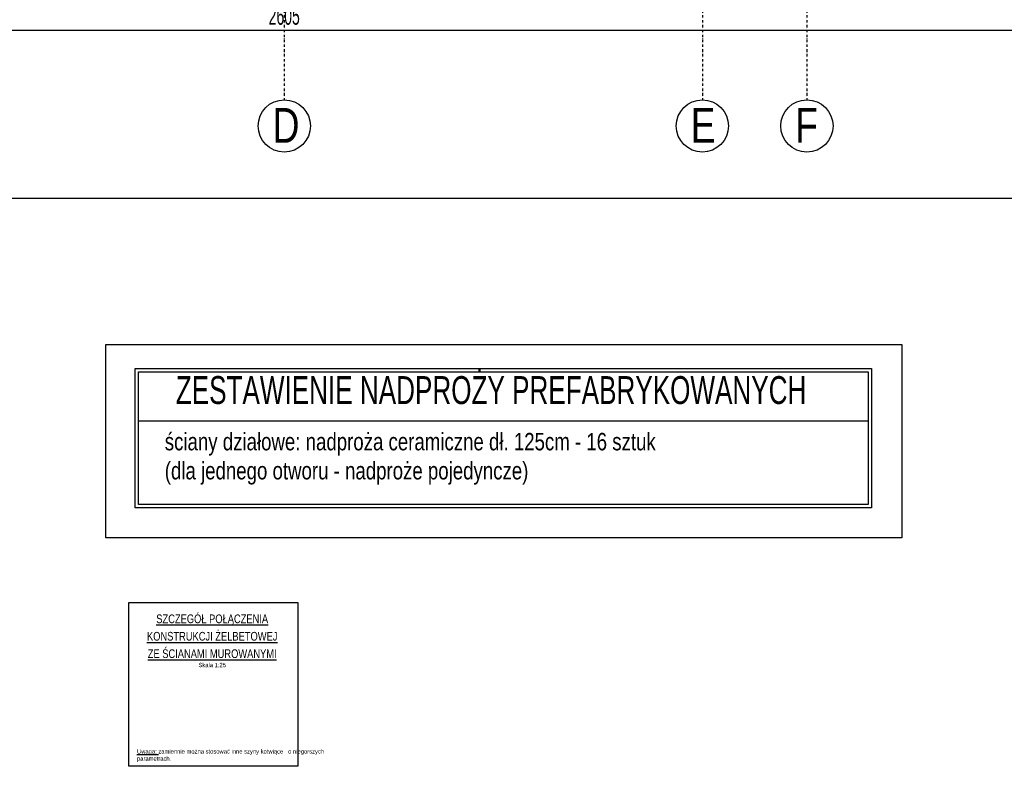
# Model space of a CAD drawing. Header units: millimetres. Extents: x 4959 to 18685, y -2779 to 1721.
# Tile 6 of 41: x 6372 to 7785, y -2349 to -1278. Entities that reach past the tile are written whole.
import ezdxf
from ezdxf.enums import TextEntityAlignment as Align

# ---------------------------------------------------------------- set-up
doc = ezdxf.new("R2010")
doc.units = ezdxf.units.MM
doc.header["$LTSCALE"] = 10
doc.linetypes.add('MO', pattern=[0.7, 0.35, -0.17, 0.01, -0.17])
doc.layers.add('BA_obw', color=230, linetype='Continuous', plot=False)
doc.layers.add('BZ_obw', color=230, linetype='Continuous', plot=False)
for name, color, linetype in [('BA_txg', 3, 'Continuous'), ('BA_wig', 3, 'Continuous'), ('BA_wym', 1, 'Continuous'), ('BD_osm', 1, 'MO'), ('BD_txs', 2, 'Continuous'), ('BD_wic', 1, 'Continuous'), ('BZ_sym', 7, 'Continuous'), ('BZ_txg', 3, 'Continuous'), ('BZ_txs', 2, 'Continuous')]:
    doc.layers.add(name, color=color, linetype=linetype)
doc.styles.add('BIKTG', font='bikromsw.shx', dxfattribs={"width": 0.8})
doc.styles.add('BIKTS', font='bikromsw.shx', dxfattribs={"width": 0.8})
doc.styles.add('BIKWYM', font='bikromsw.shx', dxfattribs={"width": 0.6})
doc.dimstyles.new('BA_KR_100_cm', dxfattribs={"dimtxt": 25, "dimasz": 1.666667, "dimexe": 24, "dimexo": 0, "dimgap": 0, "dimtad": 0, "dimdec": 1, "dimrnd": 0.5, "dimzin": 9, "dimdsep": 46, "dimtxsty": 'BIKWYM', "dimblk": 'WYM-KR', "dimcen": 0, "dimdle": 20, "dimclrd": 256, "dimclre": 256, "dimclrt": 2, "dimadec": 0, "dimazin": 0, "dimtfac": 0.033333, "dimtdec": 1, "dimtmove": 0, "dimatfit": 3, "dimldrblk": 'WYM-KR', "dimfxl": 25, "dimfxlon": 1, "dimtvp": 0.8, "dimtolj": 1, "dimarcsym": 0})

# ---------------------------------------------------------------- blocks, each defined once
blk = doc.blocks.new('eoprz')
blk = doc.blocks.new('WYM-KR')
at = {"linetype": 'ByBlock'}
blk.add_line((11.52, 0), (-11.52, 0), dxfattribs=at)
at = {"color": 7, "linetype": 'ByBlock'}
blk.add_line((6.24, 6.24), (-6.24, -6.24), dxfattribs=at)
blk = doc.blocks.new('*D152')
at = {"layer": 'BA_wym', "lineweight": -2}
for p, q in [((5449.4, -1252.6), (5449.4, -1316.6)), ((8054.4, -1252.6), (8054.4, -1316.6)), ((5451.1, -1292.6), (8052.8, -1292.6))]:
    blk.add_line(p, q, dxfattribs=at)
at = {"layer": 'Defpoints', "color": 0}
for p in [(5449.4, -927.1), (8054.4, -927.1), (8054.4, -1292.6)]:
    blk.add_point(p, dxfattribs=at)
at = {"layer": 'BA_wym', "lineweight": -2, "xscale": 1.666666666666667, "yscale": 1.666666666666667, "zscale": 1.666666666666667, "rotation": 180}
blk.add_blockref('WYM-KR', (5449.4, -1292.6), dxfattribs=at)
at = {"layer": 'BA_wym', "lineweight": -2, "xscale": 1.666666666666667, "yscale": 1.666666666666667, "zscale": 1.666666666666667}
blk.add_blockref('WYM-KR', (8054.4, -1292.6), dxfattribs=at)
at = {"layer": 'BA_wym', "color": 2, "insert": (6751.9, -1272.6), "char_height": 25, "attachment_point": 5, "style": 'BIKWYM'}
blk.add_mtext('\\A1;2605', dxfattribs=at)

msp = doc.modelspace()

# ---------------------------------------------------------------- linework, layer by layer
at = {"layer": 'BA_obw'}
for points in [[(4959.23, 1721.27), (8535.67, 1721.27), (8535.67, -1534.29), (4959.23, -1534.29)], [(6495.91, -1743.61), (7638.24, -1743.61), (7638.24, -2020.83), (6495.91, -2020.83)]]:
    msp.add_lwpolyline(points, close=True, dxfattribs=at)
at = {"layer": 'BA_wig', "color": 1}
for points in [[(6537.79, -1777.89), (7594.86, -1777.89), (7594.86, -1977.89), (6537.79, -1977.89)], [(6542.79, -1782.89), (7589.86, -1782.89), (7589.86, -1972.89), (6542.79, -1972.89)]]:
    msp.add_lwpolyline(points, close=True, dxfattribs=at)
msp.add_lwpolyline([(6542.79, -1852.89), (7589.86, -1852.89)], dxfattribs=at)
at = {"layer": 'BD_osm'}
for points in [[(6751.95, 1479.85), (6751.95, -1392.6)], [(7351.95, 1479.85), (7351.95, -1392.6)], [(7501.95, 1479.85), (7501.95, -1392.6)]]:
    msp.add_lwpolyline(points, dxfattribs=at)
at = {"layer": 'BD_wic'}
for centre in [(6751.95, -1430.1), (7351.95, -1430.1), (7501.95, -1430.1)]:
    msp.add_circle(centre, 37.5, dxfattribs=at)
at = {"layer": 'BZ_obw'}
msp.add_lwpolyline([(6528.73, -2113.47), (6771.27, -2113.47), (6771.27, -2348.55), (6528.73, -2348.55)], close=True, dxfattribs=at)

# ---------------------------------------------------------------- block references
at = {"layer": 'BZ_sym'}
ref = msp.add_blockref('eoprz', (6648.52, -2147.02, -43808.94), dxfattribs=dict(at, xscale=0.05, yscale=0.05, zscale=0.05, rotation=359.9999999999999))
ref.add_attrib('Nazwa', '%%USZCZEGÓŁ POŁĄCZENIA', dxfattribs={"layer": 'BZ_txg', "height": 12.5, "style": 'BIKTG', "width": 0.8}).set_placement((6648.52, -2137.02, -43808.94), align=Align.MIDDLE_CENTER)
ref = msp.add_blockref('eoprz', (6648.52, -2172.02, -43808.94), dxfattribs=dict(at, xscale=0.05, yscale=0.05, zscale=0.05, rotation=359.9999999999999))
ref.add_attrib('Nazwa', '%%uKONSTRUKCJI ŻELBETOWEJ', dxfattribs={"layer": 'BZ_txg', "height": 12.5, "style": 'BIKTG', "width": 0.8}).set_placement((6648.52, -2162.02, -43808.94), align=Align.MIDDLE_CENTER)
ref = msp.add_blockref('eoprz', (6648.52, -2197.02, -43808.94), dxfattribs=dict(at, xscale=0.05, yscale=0.05, zscale=0.05, rotation=359.9999999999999))
ref.add_attrib('Nazwa', '%%UZE ŚCIANAMI MUROWANYMI', dxfattribs={"layer": 'BZ_txg', "height": 12.5, "style": 'BIKTG', "width": 0.8}).set_placement((6648.52, -2187.02, -43808.94), align=Align.MIDDLE_CENTER)
ref.add_attrib('Skala', 'Skala 1:25', dxfattribs={"layer": 'BZ_txs', "height": 6.25, "style": 'BIKTS', "width": 0.8}).set_placement((6648.52, -2203.27, -43808.94), align=Align.MIDDLE_CENTER)

# ---------------------------------------------------------------- texts
at = {"layer": 'BA_txg', "insert": (6596.25, -1788.91), "char_height": 40, "width": 1279.1293, "attachment_point": 1, "style": 'BIKTG'}
msp.add_mtext('{\\W0.7;\\C3;ZESTAWIENIE NADPROŻY PREFABRYKOWANYCH}', dxfattribs=at)
at = {"layer": 'BD_txs', "style": 'BIKTS', "width": 0.8}
for s, p in [('D', (6735.14, -1454.17)), ('E', (7335.14, -1454.17)), ('F', (7485.14, -1454.17))]:
    msp.add_text(s, height=50, dxfattribs=at).set_placement(p)
at = {"layer": 'BZ_txs', "attachment_point": 1, "style": 'BIKTS'}
for s, insert, char_height, width in [('ściany działowe: nadproża ceramiczne dł. 125cm - 16 sztuk\\P(dla jednego otworu - nadproże pojedyncze)', (6580.45, -1870.36), 25, 1138.9328), ('{\\LUwaga:} {\\Fbikromsw.shx|c1;zamiennie }można stosować inne szyny kotwiące ^I o niegorszych parametrach.', (6540.56, -2324.02), 6.25, 222.0483)]:
    msp.add_mtext(s, dxfattribs=dict(at, insert=insert, char_height=char_height, width=width))

# ---------------------------------------------------------------- dimensions: what is measured, and where the dimension line sits
at = {"layer": 'BA_wym'}
dim = msp.add_linear_dim(base=(8054.45, -1292.6), p1=(5449.45, -927.15), p2=(8054.45, -927.15), dimstyle='BA_KR_100_cm', override={"dimatfit": 1, "dimfxl": 40}, dxfattribs=at)
dim.commit()
dim.dimension.update_dxf_attribs({"geometry": '*D152', "text_midpoint": (6751.95, -1272.6)})

doc.saveas('drawing.dxf')
